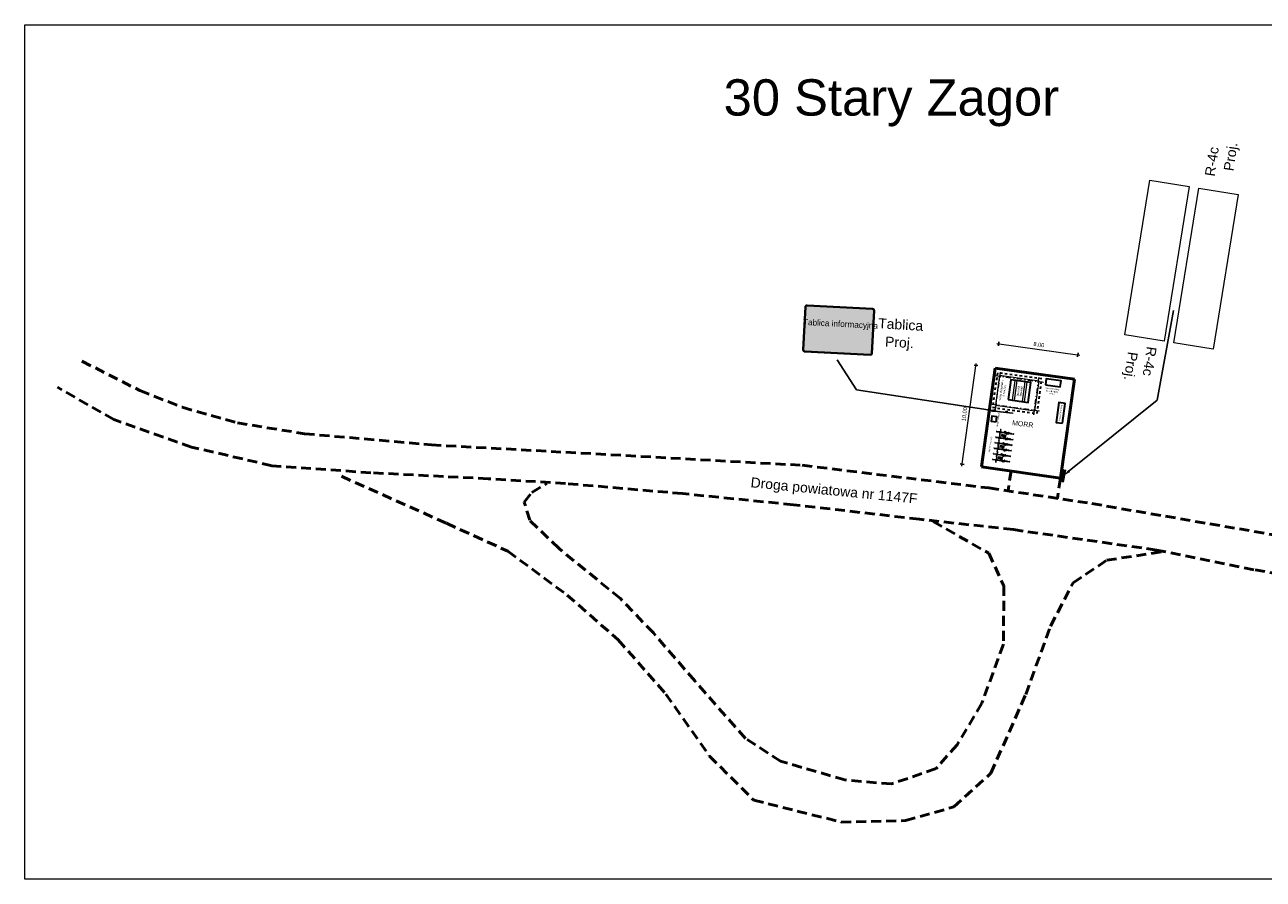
# Model space of a CAD drawing. Header units: millimetres. Extents: x -32728 to 3439, y -21222 to 1675.
# Tile 34 of 49: x 2562 to 2686, y 1376 to 1461. Entities that reach past the tile are written whole.
import ezdxf
from ezdxf import colors
from ezdxf.entities.mleader import LeaderData, LeaderLine
from ezdxf.math import Vec2, Vec3

# ---------------------------------------------------------------- set-up
doc = ezdxf.new("R2010")
doc.units = ezdxf.units.MM
for name, pattern in [('02_DONPL_Floorplan-H_revised$0$A-CZ0304_2000 ( Dashdot )', [1.001, 0.5, -0.25, 0.001, -0.25]), ('02_DONPL_Floorplan-H_revised$0$A-CZ0304_2000 DASHED', [1, 0.5, -0.5]), ('2', [1.5, 1, -0.5])]:
    doc.linetypes.add(name, pattern=pattern)
doc.layers.add('0  podklady', color=250, linetype='Continuous', lineweight=5, plot=False)
for name, color, linetype, lineweight in [('1 MOP zagospodarowanie', 250, 'Continuous', 30), ('1 pojazdy', 250, 'Continuous', 15), ('1 wiata', 250, 'Continuous', 20), ('10 znaki pionowe projektowane', 1, 'Continuous', 15), ('2 kraweznik opornik', 5, 'Continuous', 50)]:
    doc.layers.add(name, color=color, linetype=linetype, lineweight=lineweight)
doc.layers.add('2 krawedz jezdni', color=7, linetype='2', lineweight=50, true_color=0x000000)
doc.layers.add('4 wymiary', color=7, linetype='Continuous', lineweight=15, true_color=0x000000)
doc.layers.add('ZWTraffic_Color_0_0_0', color=7, linetype='Continuous', true_color=0x000000)
doc.layers.add('ZWTraffic_Color_255_255_255', color=7, linetype='Continuous', true_color=0xffffff)
doc.styles.add('Annotative', font='arial.ttf')
doc.styles.add('ARIAL', font='arial.ttf')
doc.styles.add('plan', font='arial.ttf', dxfattribs={"height": 1})
doc.styles.get("Standard").update_dxf_attribs({"font": 'arial.ttf'})
doc.dimstyles.new('plan', dxfattribs={"dimtxt": 1, "dimasz": 0.5, "dimexe": 0.5, "dimexo": 0.625, "dimgap": 0.2, "dimtad": 1, "dimzin": 1, "dimtxsty": 'plan', "dimblk": 'ARCHTICK', "dimcen": 1, "dimdle": 0.5, "dimadec": 4, "dimazin": 0, "dimtfac": 1, "dimtmove": 0, "dimatfit": 3, "dimfxl": 0.5, "dimfxlon": 1, "dimlwd": 15, "dimarcsym": 0})
picture_1 = doc.add_image_def('image30.png', size_in_pixel=(1894, 889))
picture_2 = doc.add_image_def('image109.png', size_in_pixel=(2967, 756))
picture_3 = doc.add_image_def('image110.png', size_in_pixel=(2967, 756))

# ---------------------------------------------------------------- blocks, each defined once
blk = doc.blocks.new('_ArchTick')
at = {"color": 0, "linetype": 'ByBlock', "const_width": 0.15}
blk.add_lwpolyline([(-0.5, -0.5), (0.5, 0.5)], dxfattribs=at)
blk = doc.blocks.new('*D166')
at = {"layer": '4 wymiary', "color": 0, "linetype": 'ByBlock', "lineweight": 15}
blk.add_line((2659.67, 1429.55), (2667.99, 1428.38), dxfattribs=at)
at = {"layer": '4 wymiary', "color": 0, "linetype": 'ByBlock', "lineweight": -2}
for p, q in [((2659.84, 1429.32), (2659.89, 1429.72)), ((2667.76, 1428.21), (2667.82, 1428.61))]:
    blk.add_line(p, q, dxfattribs=at)
at = {"layer": 'Defpoints', "color": 0}
for p in [(2667.79, 1428.41), (2659.53, 1427.09), (2667.45, 1425.98)]:
    blk.add_point(p, dxfattribs=at)
at = {"layer": '4 wymiary', "color": 0, "lineweight": 15, "xscale": 0.2, "yscale": 0.2, "zscale": 0.2}
for p, rotation in [((2659.87, 1429.52), 172.0242181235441), ((2667.79, 1428.41), 352.0242181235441)]:
    blk.add_blockref('_ArchTick', p, dxfattribs=dict(at, rotation=rotation))
at = {"layer": '4 wymiary', "color": 0, "insert": (2663.89, 1429.4), "char_height": 0.4, "attachment_point": 5, "rotation": 352.0242, "style": 'ARIAL'}
blk.add_mtext('8,00', dxfattribs=at)
blk = doc.blocks.new('*D167')
at = {"layer": '4 wymiary', "color": 0, "linetype": 'ByBlock', "lineweight": 15}
blk.add_line((2656.18, 1417.26), (2657.62, 1427.56), dxfattribs=at)
at = {"layer": '4 wymiary', "color": 0, "linetype": 'ByBlock', "lineweight": -2}
for p, q in [((2657.79, 1427.34), (2657.4, 1427.39)), ((2656.41, 1417.43), (2656.01, 1417.49))]:
    blk.add_line(p, q, dxfattribs=at)
at = {"layer": 'Defpoints', "color": 0}
for p in [(2657.6, 1427.36), (2659.53, 1427.09), (2658.14, 1417.19)]:
    blk.add_point(p, dxfattribs=at)
at = {"layer": '4 wymiary', "color": 0, "lineweight": 15, "xscale": 0.2, "yscale": 0.2, "zscale": 0.2}
for p, rotation in [((2657.6, 1427.36), 82.02421871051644), ((2656.21, 1417.46), 262.0242187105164)]:
    blk.add_blockref('_ArchTick', p, dxfattribs=dict(at, rotation=rotation))
at = {"layer": '4 wymiary', "color": 0, "insert": (2656.47, 1422.47), "char_height": 0.4, "attachment_point": 5, "rotation": 82.0242, "style": 'ARIAL'}
blk.add_mtext('10,00', dxfattribs=at)
blk = doc.blocks.new('Słupek')
h = blk.add_hatch(color=256)
h.paths.add_polyline_path([(-50, -5), (0, -5), (50, -5), (50, -10), (-50, -10)])
h.paths.add_polyline_path([(5, 0, 1), (-5, 0, 1)])
at = {"color": 7}
blk.add_lwpolyline([(-50, -5), (50, -5), (50, -10), (-50, -10)], close=True, dxfattribs=at)
blk.add_circle((0, 0), 5, dxfattribs=at)
blk = doc.blocks.new('A$C54DE1B4C')
at = {"layer": '1 pojazdy'}
for p, q in [((0.33, 0.31), (0.02, 0.31)), ((0.33, 0.26), (0.02, 0.26)), ((0.27, 0.24), (0.27, 0.26)), ((0.39, 0.24), (0.27, 0.24)), ((0.37, 0.24), (0.29, 0.24)), ((0.29, 0.24), (0.29, 0.24)), ((0.47, 0.31), (0.33, 0.31)), ((0.33, 0.31), (0.33, 0.28)), ((0.33, 0.25), (0.33, 0.28)), ((0.47, 0.25), (0.33, 0.25)), ((0.37, 0.24), (0.37, 0.24)), ((0.39, 0.24), (0.39, 0.25)), ((0.47, 0.3), (0.47, 0.29)), ((0.47, 0.27), (0.47, 0.29)), ((0.47, 0.26), (0.47, 0.27)), ((0.54, 0.34), (0.52, 0.34)), ((0.54, 0.22), (0.52, 0.22)), ((0.69, 0.31), (0.57, 0.34)), ((0.69, 0.25), (0.57, 0.22)), ((0.65, 0.35), (0.65, 0.42)), ((0.65, 0.42), (0.69, 0.42)), ((0.69, 0.35), (0.65, 0.35)), ((0.65, 0.35), (0.65, 0.34)), ((0.65, 0.35), (0.82, 0.35)), ((0.65, 0.34), (0.82, 0.34)), ((0.66, 0.35), (0.66, 0.35)), ((0.68, 0.35), (0.68, 0.35)), ((1.28, 0.31), (0.68, 0.31)), ((1.28, 0.25), (0.68, 0.25)), ((0.69, 0.42), (0.69, 0.35)), ((0.9, 0.24), (0.7, 0.24)), ((0.7, 0.23), (0.7, 0.24)), ((0.9, 0.23), (0.7, 0.23)), ((0.71, 0.28), (0.71, 0.28)), ((0.71, 0.28), (0.71, 0.28)), ((0.94, 0.22), (0.78, 0.22)), ((0.78, 0.21), (0.78, 0.22)), ((0.94, 0.21), (0.78, 0.21)), ((0.79, 0.36), (0.79, 0.35)), ((0.79, 0.36), (0.81, 0.36)), ((0.79, 0.34), (0.79, 0.31)), ((0.79, 0.24), (0.79, 0.25)), ((0.79, 0.22), (0.79, 0.23)), ((0.79, 0.2), (0.79, 0.21)), ((0.81, 0.2), (0.79, 0.2)), ((0.81, 0.36), (0.81, 0.35)), ((0.81, 0.34), (0.81, 0.31)), ((0.81, 0.24), (0.81, 0.25)), ((0.81, 0.22), (0.81, 0.23)), ((0.81, 0.2), (0.81, 0.21)), ((0.82, 0.35), (0.82, 0.34)), ((0.9, 0.23), (0.9, 0.24)), ((0.9, 0.21), (0.94, 0.21)), ((0.9, 0.14), (0.9, 0.21)), ((0.94, 0.14), (0.9, 0.14)), ((0.91, 0.21), (0.91, 0.21)), ((0.93, 0.21), (0.93, 0.21)), ((0.94, 0.21), (0.94, 0.22)), ((0.94, 0.21), (0.94, 0.14)), ((1.28, 0.3), (1.24, 0.3)), ((1.28, 0.26), (1.24, 0.26)), ((1.36, 0.29), (1.26, 0.29)), ((1.36, 0.27), (1.26, 0.27)), ((1.3, 0.29), (1.3, 0.29)), ((1.3, 0.27), (1.3, 0.27)), ((1.36, 0.31), (1.31, 0.31)), ((1.36, 0.25), (1.31, 0.25)), ((1.36, 0.33), (1.32, 0.33)), ((1.36, 0.31), (1.32, 0.31)), ((1.36, 0.25), (1.32, 0.25)), ((1.36, 0.23), (1.32, 0.23)), ((1.35, 0.47), (1.35, 0.47)), ((1.39, 0.47), (1.35, 0.47)), ((1.39, 0.47), (1.35, 0.47)), ((1.39, 0.09), (1.35, 0.09)), ((1.39, 0.09), (1.35, 0.09)), ((1.35, 0.09), (1.35, 0.09)), ((1.38, 0.56), (1.36, 0.56)), ((1.36, 0.56), (1.36, 0.47)), ((1.36, 0.47), (1.36, 0.28)), ((1.36, 0.09), (1.36, 0.28)), ((1.36, 0), (1.36, 0.09)), ((1.38, 0), (1.36, 0)), ((1.38, 0.56), (1.38, 0.47)), ((1.38, 0.47), (1.38, 0.28)), ((1.44, 0.33), (1.38, 0.33)), ((1.44, 0.31), (1.38, 0.31)), ((1.48, 0.31), (1.38, 0.31)), ((1.38, 0.09), (1.38, 0.28)), ((1.44, 0.25), (1.38, 0.25)), ((1.48, 0.25), (1.38, 0.25)), ((1.44, 0.23), (1.38, 0.23)), ((1.38, 0), (1.38, 0.09)), ((1.39, 0.47), (1.39, 0.47)), ((1.39, 0.09), (1.39, 0.09)), ((1.44, 0.33), (1.44, 0.31)), ((1.44, 0.23), (1.44, 0.25)), ((1.48, 0.31), (1.48, 0.28)), ((1.73, 0.31), (1.48, 0.31)), ((1.48, 0.25), (1.48, 0.28)), ((1.73, 0.26), (1.48, 0.26))]:
    blk.add_line(p, q, dxfattribs=at)
blk.add_circle((1.24, 0.28), 0.02, dxfattribs=at)
blk.add_circle((1.24, 0.28), 0.02, dxfattribs=at)
for centre, radius, start, end in [((0.02, 0.28), 0.025, 90, 270), ((0.52, 0.29), 0.05, 93.8766, 167.857), ((0.52, 0.27), 0.05, 192.143, 266.1234), ((0.55, 0.24), 0.1, 74.4297, 93.8766), ((0.55, 0.32), 0.1, 266.1234, 285.5703), ((0.68, 0.28), 0.03, 2.8269, 74.4297), ((0.68, 0.28), 0.03, 285.5703, 357.1731), ((1.27, 0.28), 0.0103, 104.6453, 255.3547), ((1.32, 0.29), 0.035, 90, 171.3634), ((1.28, 0.28), 0.02, 29.9971, 84.3527), ((1.28, 0.28), 0.02, 275.6473, 330.0029), ((1.32, 0.27), 0.035, 188.6366, 270), ((1.32, 0.29), 0.02, 90, 180), ((1.32, 0.27), 0.02, 180, 270), ((1.73, 0.28), 0.025, 270, 90)]:
    blk.add_arc(centre, radius, start, end, dxfattribs=at)
blk = doc.blocks.new('U-56a ')
h = blk.add_hatch(color=0)
h.dxf.hatch_style = 1
h.paths.add_polyline_path([(-578, 30), (-578, 749, -0.414214), (-548, 779), (548, 779, -0.414214), (578, 749), (578, 30, -0.414214), (548, 0), (-548, 0, -0.414214)])
h.paths.add_polyline_path([(-568, 30), (-568, 749, -0.414214), (-548, 769), (548, 769, -0.414214), (568, 749), (568, 30, -0.414214), (548, 10), (-548, 10, -0.414214)], flags=16)
at = {"layer": 'ZWTraffic_Color_0_0_0'}
blk.add_hatch(color=0, dxfattribs=at).paths.add_polyline_path([(548, 0, 0.414214), (578, 30), (578, 749, 0.414214), (548, 779), (548, 769, -0.414214), (568, 749), (568, 30, -0.414214), (548, 10)])
at = {"layer": 'ZWTraffic_Color_255_255_255'}
blk.add_hatch(color=256, dxfattribs=at).paths.add_polyline_path([(-568, 30), (-568, 749, -0.414214), (-548, 769), (548, 769, -0.414214), (568, 749), (568, 30, -0.414214), (548, 10), (-548, 10, -0.414214)])
at = {"layer": 'ZWTraffic_Color_0_0_0', "color": 0}
for p, q in [((-578, 30), (-578, 749)), ((-568, 30), (-568, 749)), ((-548, 779), (548, 779)), ((-548, 769), (548, 769)), ((568, 749), (568, 30)), ((578, 749), (578, 30)), ((548, 10), (-548, 10)), ((548, 0), (-548, 0))]:
    blk.add_line(p, q, dxfattribs=at)
for centre, radius, start, end in [((-548, 749), 30, 90, 180), ((-548, 749), 20, 90, 180), ((548, 749), 30, 0, 90), ((548, 749), 20, 0, 90), ((-548, 30), 30, 180, 270), ((-548, 30), 20, 180, 270), ((548, 30), 30, 270, 0), ((548, 30), 20, 270, 0)]:
    blk.add_arc(centre, radius, start, end, dxfattribs=at)
at = {"layer": 'ZWTraffic_Color_0_0_0', "insert": (-640, 548), "char_height": 102, "width": 1330.84, "attachment_point": 1}
blk.add_mtext('\\pxqc;{\\fDrogowa|b0|i0|c0|p2;Tablica informacyjna}', dxfattribs=at)
blk = doc.blocks.new('P_Opis_Pionowe')
at = {"flags": 1}
for tag, p in [('Wielkość', (0, -1.2)), ('Odblaskowość', (0, -2.4)), ('Aktywny', (0, -3.6)), ('Ilość', (0, -4.8)), ('Dodatkowe', (0, -6)), ('Kilometraż', (0, -7.2)), ('NrDrogi', (0, -8.4))]:
    blk.add_attdef(tag, p, '', height=1, dxfattribs=at)
for tag, p in [('Symbol', (0, 0)), ('Stan', (5, 0))]:
    blk.add_attdef(tag, p, '', height=1)

msp = doc.modelspace()

# ---------------------------------------------------------------- linework, layer by layer
at = {"layer": '1 MOP zagospodarowanie', "color": 7, "lineweight": 20}
for p, q in [((2661.496, 1425.855), (2661.221, 1423.874)), ((2661.694, 1425.828), (2661.419, 1423.847)), ((2662.486, 1425.718), (2662.211, 1423.737)), ((2662.684, 1425.691), (2662.409, 1423.71))]:
    msp.add_line(p, q, dxfattribs=at)
at = {"layer": '1 MOP zagospodarowanie', "color": 7, "lineweight": 50}
for p, q in [((2660.106, 1420.355), (2660.607, 1420.282)), ((2659.949, 1419.284), (2660.451, 1419.211)), ((2659.783, 1418.145), (2660.285, 1418.072))]:
    msp.add_line(p, q, dxfattribs=at)
at = {"layer": '1 MOP zagospodarowanie', "color": 7}
for points in [[(2660.825, 1423.929), (2662.806, 1423.655), (2663.08, 1425.636), (2661.099, 1425.91)], [(2664.543, 1425.424), (2666.028, 1425.215), (2666.111, 1425.81), (2664.626, 1426.018)], [(2666.245, 1421.559), (2666.523, 1423.54), (2665.899, 1423.627), (2665.621, 1421.646)], [(2659.616, 1421.712), (2659.685, 1422.207), (2659.19, 1422.276), (2659.121, 1421.781)]]:
    msp.add_lwpolyline(points, close=True, dxfattribs=at)
at = {"layer": '1 wiata', "linetype": '02_DONPL_Floorplan-H_revised$0$A-CZ0304_2000 ( Dashdot )'}
for p, q in [((2659.508, 1426.345), (2664.341, 1425.668)), ((2659.534, 1422.929), (2660.072, 1426.771)), ((2663.377, 1422.39), (2663.915, 1426.233)), ((2659.108, 1423.493), (2663.941, 1422.816))]:
    msp.add_line(p, q, dxfattribs=at)
at = {"layer": '1 wiata', "linetype": '02_DONPL_Floorplan-H_revised$0$A-CZ0304_2000 DASHED', "lineweight": 30, "ltscale": 0.5}
msp.add_lwpolyline([(2663.71, 1422.536), (2664.196, 1426.002), (2659.739, 1426.626), (2659.253, 1423.16)], close=True, dxfattribs=at)
at = {"layer": '1 wiata'}
for points in [[(2663.497, 1422.818), (2663.913, 1425.789), (2659.952, 1426.344), (2659.536, 1423.373)], [(2660.054, 1426.208), (2660.071, 1426.327), (2659.952, 1426.344), (2659.935, 1426.225)], [(2663.897, 1425.67), (2663.913, 1425.789), (2663.794, 1425.805), (2663.778, 1425.687)], [(2659.655, 1423.356), (2659.671, 1423.475), (2659.552, 1423.492), (2659.536, 1423.373)], [(2663.497, 1422.818), (2663.514, 1422.937), (2663.395, 1422.953), (2663.378, 1422.834)]]:
    msp.add_lwpolyline(points, close=True, dxfattribs=at)
at = {"layer": '2 krawedz jezdni', "color": 0}
for p, q in [((2661.111, 1416.811), (2660.805, 1414.792)), ((2666.055, 1416.061), (2665.749, 1414.042))]:
    msp.add_line(p, q, dxfattribs=at)
for points in [[(2568.079, 1427.773), (2573.885, 1424.833), (2578.128, 1423.159), (2583.636, 1421.596), (2590.372, 1420.516), (2603.063, 1419.4), (2640.204, 1417.353), (2658.887, 1415.083), (2669.196, 1413.52), (2688.697, 1410.17), (2713.557, 1406.486), (2727.774, 1405.034), (2746.382, 1404.439)], [(2746.382, 1400.196), (2731.644, 1401.276), (2715.306, 1402.69), (2702.802, 1404.03), (2685.422, 1406.895), (2675.671, 1408.868), (2661.343, 1410.915), (2651.927, 1411.957), (2639.311, 1413.408), (2628.221, 1414.524), (2616.498, 1415.529), (2608.757, 1416.013), (2596.996, 1416.609), (2587.097, 1417.316), (2579.058, 1419.176), (2571.28, 1421.93), (2565.623, 1425.168)], [(2594.051, 1416.253), (2604.565, 1411.555), (2610.706, 1408.764), (2616.66, 1404.367), (2621.777, 1399.878), (2626.546, 1394.459), (2630.919, 1388.248), (2635.338, 1383.829), (2644.107, 1381.642), (2650.55, 1381.782), (2655.365, 1383.154), (2659.087, 1386.527), (2662.576, 1394.412), (2665.064, 1401.251), (2667.321, 1405.6), (2670.693, 1407.856), (2676.392, 1408.717)], [(2653.295, 1411.718), (2658.877, 1408.554), (2660.389, 1405.275), (2660.343, 1399.436), (2658.179, 1393.528), (2655.714, 1389.388), (2653.597, 1386.992), (2649.131, 1385.457), (2644.479, 1385.852), (2638.036, 1387.736), (2634.501, 1390.016), (2629.43, 1395.784), (2625.29, 1400.576), (2621.987, 1404.019), (2615.846, 1409.019), (2612.915, 1411.857), (2612.357, 1413.671), (2613.125, 1414.648), (2614.637, 1415.532)]]:
    msp.add_lwpolyline(points, dxfattribs=at)
at = {"layer": '2 kraweznik opornik'}
for p, q in [((2658.138, 1417.19), (2659.526, 1427.093)), ((2667.448, 1425.983), (2659.526, 1427.093)), ((2666.061, 1416.08), (2667.448, 1425.983)), ((2666.061, 1416.08), (2658.138, 1417.19))]:
    msp.add_line(p, q, dxfattribs=at)

# ---------------------------------------------------------------- block references
at = {"layer": '1 MOP zagospodarowanie', "rotation": 171.6965368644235}
for p in [(2661.257, 1419.654), (2661.338, 1420.208), (2661.42, 1420.772), (2661.095, 1418.546), (2661.176, 1419.1), (2661.014, 1417.992)]:
    msp.add_blockref('A$C54DE1B4C', p, dxfattribs=at)
at = {"layer": '10 znaki pionowe projektowane'}
ref = msp.add_blockref('P_Opis_Pionowe', (2681.493, 1446.231), dxfattribs=dict(at, rotation=81.70041737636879))
ref.add_attrib('Symbol', 'R-4c', (2681.493, 1446.231), dxfattribs={"layer": '0', "height": 1, "rotation": 10881.70042})
ref.add_attrib('Stan', 'Proj.', (2683.376, 1446.761), dxfattribs={"layer": '0', "height": 1, "rotation": 10881.70042})
at = {"layer": '10 znaki pionowe projektowane', "color": 0, "xscale": 0.006000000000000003, "yscale": 0.006000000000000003, "zscale": 0.006000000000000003, "rotation": 357.0526566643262}
msp.add_blockref('U-56a ', (2643.723, 1428.546), dxfattribs=at)
at = {"layer": '10 znaki pionowe projektowane'}
ref = msp.add_blockref('P_Opis_Pionowe', (2647.779, 1431.083), dxfattribs=dict(at, rotation=356.541872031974))
ref.add_attrib('Symbol', 'Tablica', (2647.779, 1431.083), dxfattribs={"layer": '0', "height": 1, "rotation": 1796.54187})
ref.add_attrib('Stan', 'Proj.', (2648.466, 1429.251), dxfattribs={"layer": '0', "height": 1, "rotation": 1796.54187})
ref = msp.add_blockref('P_Opis_Pionowe', (2674.703, 1429.297), dxfattribs=dict(at, rotation=261.7004173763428))
ref.add_attrib('Symbol', 'R-4c', (2674.703, 1429.297), dxfattribs={"layer": '0', "height": 1, "rotation": 11061.70042})
ref.add_attrib('Stan', 'Proj.', (2672.819, 1428.768), dxfattribs={"layer": '0', "height": 1, "rotation": 11061.70042})
for p, xscale, yscale, zscale, rotation in [((2659.449, 1422.863), 0.01217587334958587, 0.01217587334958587, 0.01217587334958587, 353.6763313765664), ((2660.659, 1422.729), 0.01217587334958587, 0.01217587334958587, 0.01217587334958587, 353.6763313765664), ((2666.327, 1416.306), 0.01217587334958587, 0.01217587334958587, 0.01217587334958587, 259.8475914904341), ((2666.33, 1416.301), 0.01217587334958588, 0.01217587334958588, 0.01217587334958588, 79.3964529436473)]:
    msp.add_blockref('Słupek', p, dxfattribs=dict(at, xscale=xscale, yscale=yscale, zscale=zscale, rotation=rotation))

# ---------------------------------------------------------------- texts
at = {"layer": '1 MOP zagospodarowanie', "color": 7, "attachment_point": 1, "style": 'Annotative'}
for s, insert, char_height, width, rotation in [('\\pxqc;wiata drewniana\\P3,5x4,5m', (2659.866, 1423.802), 0.2, 2.16427, 82.02422), ('ławostół', (2661.649, 1424.31), 0.2, 0.88002, 81.67638), ('{\\C7;ławostół}', (2661.945, 1424.283), 0.2, 8.3826, 81.67638), ('\\pxqc;{\\C0;kosz betonowy \\Pdo segregacji \\Pśmieci}', (2660.995, 1425.591), 0.15, 8.5633, 353.3269), ('stacja naprawcza', (2659.639, 1421.251), 0.15, 2.59707, 82.73587), ('Ławka betonowa', (2665.858, 1421.858), 0.15, 4.79627, 81.32752), ('\\pxqc;{\\C0;MORR}', (2658.059, 1422.237), 0.5, 8.5633, 353.3269), ('Stojaki na rowery', (2658.824, 1418.664), 0.15, 19.18506, 81.43491)]:
    msp.add_mtext(s, dxfattribs=dict(at, insert=insert, char_height=char_height, width=width, rotation=rotation))
at = {"layer": '4 wymiary', "insert": (2635.091, 1416.16), "char_height": 1, "width": 16.73043, "attachment_point": 1, "rotation": 354.35665, "style": 'plan'}
msp.add_mtext('Droga powiatowa nr 1147F', dxfattribs=at)

# ---------------------------------------------------------------- dimensions: what is measured, and where the dimension line sits
at = {"layer": '4 wymiary', "linetype": 'ByBlock'}
for p1, p2, distance, picture, middle in [((2659.526, 1427.093), (2667.448, 1425.983), 2.452, '*D166', (2663.888, 1429.403)), ((2658.138, 1417.19), (2659.526, 1427.093), 1.948, '*D167', (2656.466, 1422.473))]:
    dim = msp.add_aligned_dim(p1=p1, p2=p2, distance=distance, dimstyle='plan', override={"dimtxt": 0.4, "dimasz": 0.2, "dimexe": 0.2, "dimtxsty": 'ARIAL', "dimblk": 'ArchTick', "dimdle": 0.2, "dimfxl": 0.2}, dxfattribs=at)
    dim.commit()
    dim.dimension.update_dxf_attribs({"geometry": picture, "text_midpoint": middle})

# ---------------------------------------------------------------- pictures from other files: only their frames are drawn
at = {"layer": '0  podklady'}
image = msp.add_image(picture_1, insert=(2562.351, 1375.918), size_in_units=(182.233, 85.536), dxfattribs=at)
image.dxf.flags = 7
at = {"layer": '10 znaki pionowe projektowane'}
image = msp.add_image(picture_2, insert=(2675.007, 1445.914), size_in_units=(15.698, 4), rotation=-99.19474, dxfattribs=at)
image.dxf.flags = 7
image = msp.add_image(picture_3, insert=(2681.339, 1428.976), size_in_units=(15.698, 4), rotation=80.80526, dxfattribs=at)
image.dxf.flags = 7

# ---------------------------------------------------------------- leaders
ml = msp.add_multileader_mtext('Standard', dxfattribs=at)
ml.set_content('', color=256)
ml.set_leader_properties()
ml.build(insert=Vec2(0, 0))
ml.multileader.update_dxf_attribs({"has_dogleg": 0, "arrow_head_size": 0.8})
ctx = ml.context
ctx.base_point, ctx.char_height, ctx.arrow_head_size, ctx.landing_gap_size, ctx.plane_origin, ctx.plane_x_axis, ctx.plane_y_axis = Vec3(2676.804, 1433.421), 0.8, 0.8, 0.4, Vec3(2509.247, 1451.645), Vec3(0.7182952, -0.6957384), Vec3(0.6957384, 0.7182952)
ctx.text_align_type = 2
notes = []
notes.append((ctx, [(0, (1, 1, 0), (2678.528, 1431.751), (-0.7182952, 0.6957384), 1.6, [(0, [(2666.318, 1416.285), (2675.744, 1423.873)], 256, [])])]))
ctx.mtext.insert, ctx.mtext.text_direction, ctx.mtext.rotation, ctx.mtext.alignment, ctx.mtext.flow_direction = Vec3(2677.369, 1433.43), Vec3(0.7182952, -0.6957384), 5.5137379, 3, 5
ml = msp.add_multileader_mtext('Standard', dxfattribs=at)
ml.set_content('', color=256)
ml.set_leader_properties()
ml.build(insert=Vec2(0, 0))
ml.multileader.update_dxf_attribs({"has_dogleg": 0, "arrow_head_size": 0.8})
ctx = ml.context
ctx.base_point, ctx.char_height, ctx.arrow_head_size, ctx.landing_gap_size, ctx.plane_origin, ctx.plane_x_axis, ctx.plane_y_axis = Vec3(2643.707, 1427.901), 0.8, 0.8, 0.4, Vec3(2639.704, 1263.041), Vec3(0.621707, 0.7832499), Vec3(-0.7832499, 0.621707)
notes.append((ctx, [(0, (1, 1, 0), (2638.733, 1421.635), (0.621707, 0.7832499), 8, [(0, [(2660.044, 1422.705), (2645.618, 1424.924)], 256, [])])]))
ctx.mtext.insert, ctx.mtext.text_direction, ctx.mtext.rotation, ctx.mtext.flow_direction = Vec3(2643.642, 1428.463), Vec3(0.621707, 0.7832499), 0.8998761, 5
for ctx, leaders in notes:
    for number, flags, end, landing, length, lines in leaders:
        leader = LeaderData()
        leader.index, (leader.has_last_leader_line, leader.has_dogleg_vector, leader.attachment_direction) = number, flags
        leader.last_leader_point, leader.dogleg_vector, leader.dogleg_length = Vec3(end), Vec3(landing), length
        for number, points, colour, breaks in lines:
            line = LeaderLine()
            line.index, line.vertices, line.color, line.breaks = number, Vec3.list(points), colors.encode_raw_color(colour), breaks
            leader.lines.append(line)
        ctx.leaders.append(leader)

# ---------------------------------------------------------------- next in the draw order: texts
at = {"layer": '0  podklady', "color": 1, "insert": (2632.325, 1455.998), "char_height": 3.636, "width": 51.91881, "attachment_point": 1, "bg_fill": 2}
msp.add_mtext('30 Stary Zagor', dxfattribs=at)

doc.saveas('drawing.dxf')
